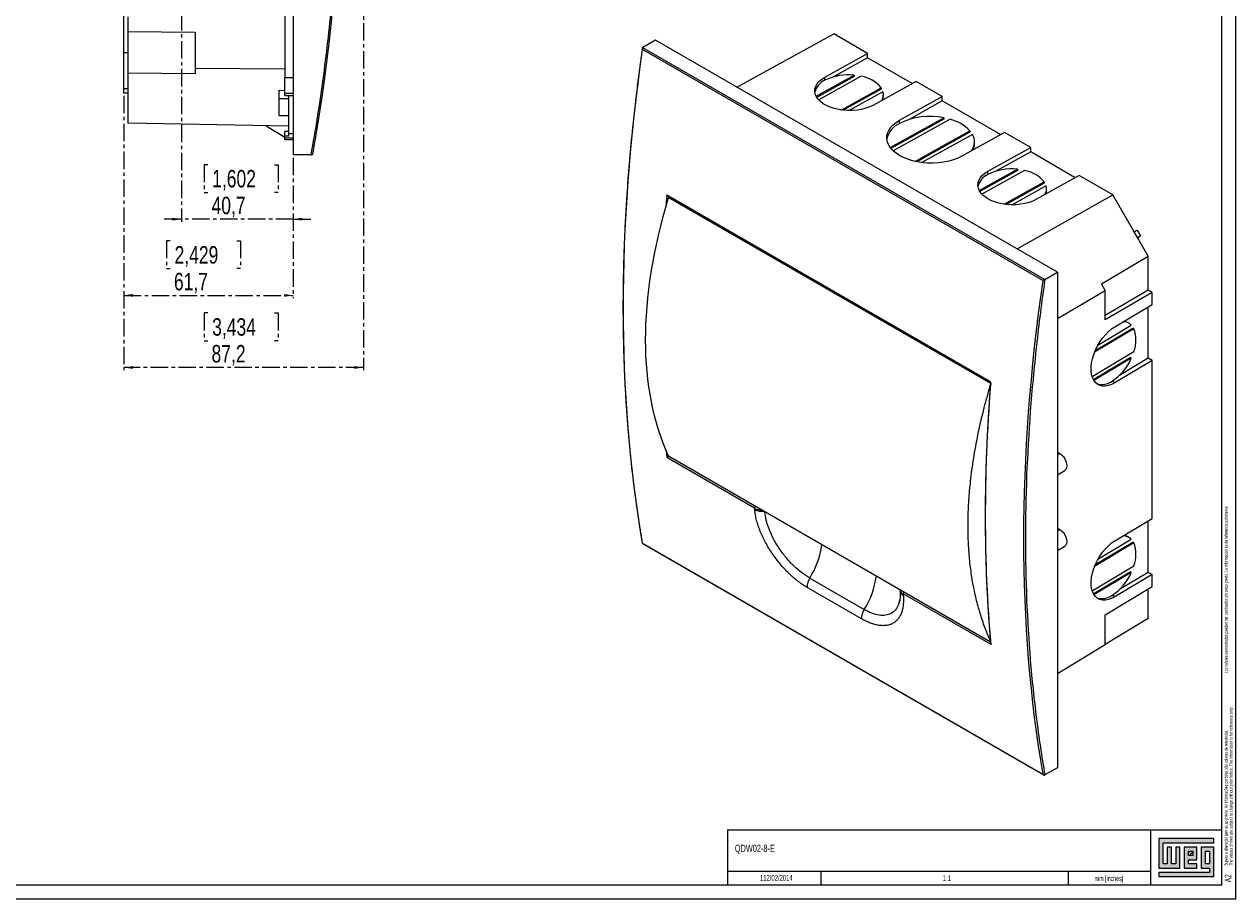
# Model space of a CAD drawing. Header units: millimetres. Extents: x 0 to 841, y 0 to 594.
# Tile 2 of 3: x 400 to 841, y 0 to 319. Entities that reach past the tile are written whole.
import ezdxf

# ---------------------------------------------------------------- set-up
doc = ezdxf.new("R2010")
doc.units = ezdxf.units.MM
doc.linetypes.add('CENTER', pattern=[10.16, 6.35, -1.27, 1.27, -1.27])
for name, color, linetype in [('CENTRO', 7, 'CENTER'), ('FORMATO', 7, 'Continuous'), ('LEGENDA', 7, 'Continuous')]:
    doc.layers.add(name, color=color, linetype=linetype)
doc.styles.add('SLDTEXTSTYLE1', font='TXT', dxfattribs={"width": 0.605})
doc.styles.add('SLDTEXTSTYLE2', font='TXT', dxfattribs={"width": 0.569583})
doc.styles.add('SLDTEXTSTYLE3', font='TXT', dxfattribs={"width": 0.75})
doc.dimstyles.new('SLDDIMSTYLE0', dxfattribs={"dimtxt": 6.35, "dimasz": 3.302, "dimexe": 0, "dimexo": 0.0625, "dimgap": 1.5875, "dimtad": 1, "dimdec": 1, "dimrnd": 1e-09, "dimzin": 12, "dimdsep": 46, "dimtxsty": 'SLDTEXTSTYLE3', "dimsah": 1, "dimcen": 0.09, "dimadec": 0, "dimazin": 3, "dimtfac": 1, "dimtdec": 1, "dimtofl": 0, "dimtmove": 0, "dimatfit": 3, "dimfxl": 1, "dimfrac": 2, "dimtolj": 1, "dimtzin": 12, "dimarcsym": 0})
doc.dimstyles.new('SLDDIMSTYLE1', dxfattribs={"dimtxt": 6.35, "dimasz": 3.302, "dimexe": 0, "dimexo": 0.0625, "dimgap": 1.5875, "dimtad": 1, "dimdec": 1, "dimrnd": 1e-09, "dimzin": 12, "dimdsep": 46, "dimtxsty": 'SLDTEXTSTYLE3', "dimsah": 1, "dimcen": 0.09, "dimadec": 0, "dimazin": 3, "dimtfac": 1, "dimtdec": 1, "dimtmove": 0, "dimatfit": 0, "dimfxl": 1, "dimfrac": 2, "dimtolj": 1, "dimtzin": 12, "dimarcsym": 0})

# ---------------------------------------------------------------- blocks, each defined once
blk = doc.blocks.new('SW_NOTE_0')
at = {"color": 0, "linetype": 'Continuous', "lineweight": 0, "attachment_point": 1, "rotation": 90}
for s, insert, char_height, style in [('Sujeito a alteração sem aviso prévio. As informações contidas são valores de referência.                                                           Los valores demostrados pueden ser cambiados sin aviso previo. La información és de referencia solamente.', (-1.71, 0), 1.32292, 'SLDTEXTSTYLE2'), ('The values shown are subject to change without prior notice. The information is for reference only.', (0.06, 0), 1.3229, 'SLDTEXTSTYLE1')]:
    blk.add_mtext(s, dxfattribs=dict(at, insert=insert, char_height=char_height, style=style))
blk = doc.blocks.new('_D_1')
at = {"layer": 'CENTRO'}
for p, q in [((523.41, 359.51), (523.41, 192.49)), ((436.18, 292.44), (436.18, 192.49)), ((466.73, 213.34), (465.44, 213.34)), ((465.44, 213.34), (465.44, 203.25)), ((491.06, 213.34), (492.34, 213.34)), ((492.34, 213.34), (492.34, 203.25)), ((465.44, 203.25), (466.73, 203.25)), ((492.34, 203.25), (491.06, 203.25)), ((523.41, 193.49), (436.18, 193.49))]:
    blk.add_line(p, q, dxfattribs=at)
for points in [[(436.18, 193.49), (439.49, 192.99), (439.49, 194)], [(523.41, 193.49), (520.11, 194), (520.11, 192.99)]]:
    blk.add_solid(points, dxfattribs=at)
at = {"layer": 'CENTRO', "char_height": 6.35, "attachment_point": 1, "style": 'SLDTEXTSTYLE3'}
for s, insert in [('3,434', (468.34, 211.43, 0.1)), ('87,2', (468.11, 201.68, 0.1))]:
    blk.add_mtext(s, dxfattribs=dict(at, insert=insert))
blk = doc.blocks.new('_D_2')
at = {"layer": 'CENTRO'}
for p, q in [((436.18, 292.44), (436.18, 218.75)), ((497.88, 269.9), (497.88, 218.75)), ((453.04, 239.6), (451.75, 239.6)), ((451.75, 239.6), (451.75, 229.51)), ((477.37, 239.6), (478.66, 239.6)), ((478.66, 239.6), (478.66, 229.51)), ((451.75, 229.51), (453.04, 229.51)), ((478.66, 229.51), (477.37, 229.51)), ((436.18, 219.75), (497.88, 219.75))]:
    blk.add_line(p, q, dxfattribs=at)
for points in [[(436.18, 219.75), (439.49, 219.24), (439.49, 220.26)], [(497.88, 219.75), (494.58, 220.26), (494.58, 219.24)]]:
    blk.add_solid(points, dxfattribs=at)
at = {"layer": 'CENTRO', "char_height": 6.35, "attachment_point": 1, "style": 'SLDTEXTSTYLE3'}
for s, insert in [('2,429', (454.65, 237.69, 0.1)), ('61,7', (454.42, 227.94, 0.1))]:
    blk.add_mtext(s, dxfattribs=dict(at, insert=insert))
blk = doc.blocks.new('_D_4')
at = {"layer": 'CENTRO'}
for p, q in [((457.18, 332.68), (457.18, 246.49)), ((497.88, 269.9), (497.88, 246.49)), ((466.73, 267.34), (465.44, 267.34)), ((465.44, 267.34), (465.44, 257.25)), ((491.06, 267.34), (492.34, 267.34)), ((492.34, 267.34), (492.34, 257.25)), ((465.44, 257.25), (466.73, 257.25)), ((492.34, 257.25), (491.06, 257.25)), ((457.18, 247.49), (450.83, 247.49)), ((497.88, 247.49), (457.18, 247.49)), ((497.88, 247.49), (504.23, 247.49))]:
    blk.add_line(p, q, dxfattribs=at)
for points in [[(457.18, 247.49), (453.88, 248), (453.88, 246.99)], [(497.88, 247.49), (501.19, 246.99), (501.19, 248)]]:
    blk.add_solid(points, dxfattribs=at)
at = {"layer": 'CENTRO', "char_height": 6.35, "attachment_point": 1, "style": 'SLDTEXTSTYLE3'}
for s, insert in [('1,602', (468.34, 265.43, 0.1)), ('40,7', (468.11, 255.68, 0.1))]:
    blk.add_mtext(s, dxfattribs=dict(at, insert=insert))

msp = doc.modelspace()

# ---------------------------------------------------------------- hatches: boundary and pattern name
at = {"linetype": 'Continuous'}
msp.add_hatch(color=7, dxfattribs=at).paths.add_polyline_path([(812.99, 21.93), (812.99, 11.15), (820.69, 11.15), (820.69, 18.85), (819.15, 18.85), (819.15, 12.69), (817.61, 12.69), (817.61, 18.85), (816.07, 18.85), (816.07, 12.69), (814.53, 12.69), (814.53, 20.39), (833.01, 20.39), (833.01, 21.93)], flags=0)
h = msp.add_hatch(color=7, dxfattribs=at)
h.paths.add_polyline_path([(812.99, 8.07), (833.01, 8.07), (833.01, 18.85), (828.39, 18.85), (828.39, 11.15), (831.47, 11.15), (831.47, 9.61), (812.99, 9.61)], flags=0)
h.paths.add_polyline_path([(829.93, 17.31), (831.47, 17.31), (831.47, 12.69), (829.93, 12.69)], flags=0)
h = msp.add_hatch(color=7, dxfattribs=at)
h.paths.add_polyline_path([(826.85, 12.69), (823.77, 12.69), (823.77, 14.23), (826.85, 14.23), (826.85, 18.85), (822.23, 18.85), (822.23, 11.15), (826.85, 11.15)], flags=0)
h.paths.add_polyline_path([(825.31, 15.77), (823.77, 15.77), (823.77, 17.31), (825.31, 17.31)], flags=0)
h = msp.add_hatch(dxfattribs=at)
h.set_pattern_fill('ANSI31', color=8, scale=0.25, style=0)
h.paths.add_polyline_path([(825.31, 15.77), (823.77, 15.77), (823.77, 17.31), (825.31, 17.31)], flags=0)

# ---------------------------------------------------------------- linework, layer by layer
at = {"color": 7, "linetype": 'Continuous', "lineweight": 15}
for p, q in [((497.88, 491.9), (497.88, 270.9)), ((436.18, 308.06), (436.18, 454.79)), ((494.78, 364.53), (494.78, 299.1)), ((437.68, 321.18), (437.68, 315.83)), ((437.68, 315.83), (462.18, 315.65)), ((437.68, 315.83), (437.68, 300.63)), ((462.18, 315.65), (462.18, 302.45)), ((659.38, 295.56), (694.7, 314.95)), ((706.93, 307.89), (694.7, 314.95)), ((625.07, 310), (771.43, 225.5)), ((770.73, 225.17), (625.07, 309.26)), ((629.72, 312.69), (625.12, 310.04)), ((776.09, 228.19), (629.72, 312.69)), ((437.68, 308.06), (436.18, 308.06)), ((436.18, 295.13), (436.18, 308.06)), ((691.38, 299.23), (706.93, 307.89)), ((706.93, 306.26), (694.52, 299.34)), ((706.93, 306.26), (706.93, 307.89)), ((723.17, 296.88), (706.93, 306.26)), ((437.68, 300.63), (437.68, 295.13)), ((462.21, 300.45), (437.68, 300.63)), ((462.18, 302.45), (494.78, 302.21)), ((462.18, 302.45), (462.21, 300.45)), ((688.23, 292.24), (702.09, 299.96)), ((702.09, 299.96), (702.08, 299.47)), ((494.78, 293.43), (494.78, 299.1)), ((494.78, 299.1), (497.88, 299.1)), ((702.08, 299.47), (688.44, 291.87)), ((704.66, 299.55), (689.17, 290.92)), ((691.36, 298.07), (691.38, 299.23)), ((724.61, 297.69), (709.06, 289.02)), ((734.15, 292.18), (724.61, 297.69)), ((436.18, 293.44), (436.18, 295.13)), ((436.18, 295.13), (437.68, 295.13)), ((437.68, 293.44), (436.18, 293.44)), ((437.68, 295.13), (437.68, 293.44)), ((437.68, 293.44), (437.68, 282.43)), ((492.78, 294.43), (494.78, 294.4)), ((492.78, 291.46), (492.78, 294.43)), ((492.78, 291.46), (496.28, 291.46)), ((492.78, 285.23), (492.78, 291.46)), ((494.78, 293.43), (497.88, 293.43)), ((494.78, 292.59), (494.78, 293.43)), ((494.78, 292.59), (497.88, 292.59)), ((496.28, 278.72), (496.28, 292.59)), ((697.29, 287.26), (711.87, 295.38)), ((711.87, 294.89), (698.01, 287.17)), ((712.55, 293.92), (700.2, 287.03)), ((711.87, 295.38), (711.87, 294.89)), ((712.69, 292.29), (712.7, 292.78)), ((718.6, 283.51), (734.15, 292.18)), ((734.15, 290.54), (734.15, 292.18)), ((734.15, 290.54), (722.11, 283.83)), ((755.34, 278.31), (734.15, 290.54)), ((496.28, 281.4), (437.68, 282.43)), ((492.78, 285.23), (496.28, 285.23)), ((715.2, 273.57), (734.69, 284.43)), ((734.69, 283.94), (715.46, 273.23)), ((737.01, 283.88), (716.31, 272.35)), ((718.58, 282.36), (718.6, 283.51)), ((734.69, 284.43), (734.69, 283.94)), ((487.98, 281.55), (494.78, 277.35)), ((496.28, 279.38), (494.78, 279.38)), ((494.78, 277.83), (494.78, 279.38)), ((496.28, 278.72), (497.88, 278.72)), ((496.28, 277.83), (496.28, 278.72)), ((724.2, 268.56), (744.23, 279.72)), ((744.22, 279.22), (724.84, 268.43)), ((745.16, 278.39), (726.72, 268.12)), ((756.78, 279.11), (741.23, 270.45)), ((744.23, 279.72), (744.22, 279.22)), ((766.33, 273.6), (756.78, 279.11)), ((494.78, 277.11), (494.78, 277.83)), ((494.78, 277.83), (496.28, 277.83)), ((494.78, 277.11), (497.88, 277.11)), ((494.78, 276.43), (494.78, 277.11)), ((497.88, 276.43), (494.78, 276.43)), ((745.89, 275.09), (745.9, 275.59)), ((750.77, 264.94), (766.33, 273.6)), ((766.33, 271.97), (766.33, 273.6)), ((504.37, 270.9), (497.88, 270.9)), ((766.33, 271.97), (753.92, 265.06)), ((782.57, 262.6), (766.33, 271.97)), ((747.63, 257.95), (761.49, 265.67)), ((761.48, 265.18), (747.84, 257.58)), ((764.06, 265.26), (748.57, 256.63)), ((750.76, 263.78), (750.77, 264.94)), ((761.49, 265.67), (761.48, 265.18)), ((756.69, 252.97), (771.27, 261.1)), ((771.26, 260.6), (757.4, 252.88)), ((784.01, 263.4), (768.45, 254.73)), ((771.27, 261.1), (771.26, 260.6)), ((796.24, 256.34), (784.01, 263.4)), ((633.82, 256.33), (751.2, 188.57)), ((634.2, 255.91), (751.31, 188.3)), ((771.95, 259.63), (759.6, 252.75)), ((761.42, 236.65), (796.24, 256.34)), ((772.09, 258), (772.09, 258.49)), ((804.02, 242.85), (796.24, 256.34)), ((634.46, 255.44), (751.67, 187.78)), ((642.09, 251.35), (642.09, 251.03)), ((804.02, 242.85), (805.09, 243.46)), ((805.23, 240.77), (804.02, 242.85)), ((805.09, 243.46), (806.29, 241.38)), ((805.23, 240.77), (806.29, 241.38)), ((809.11, 234.05), (805.23, 240.77)), ((805.25, 240.73), (806.29, 241.38)), ((792.06, 224), (809.11, 234.05)), ((809.11, 221.63), (809.11, 234.05)), ((771.5, 225.54), (776.09, 228.19)), ((776.09, 228.19), (776.09, 47.73)), ((776.09, 211.3), (793.5, 221.57)), ((793.5, 221.57), (792.06, 224)), ((809.11, 221.63), (793.5, 212.44)), ((793.5, 210.79), (793.5, 221.57)), ((810.52, 220.82), (793.5, 210.79)), ((810.52, 220.82), (809.11, 221.63)), ((810.52, 216.45), (810.52, 220.82)), ((796.98, 208.35), (810.52, 216.45)), ((809.11, 196.85), (809.11, 215.6)), ((803.9, 207.61), (789.57, 199.05)), ((789.85, 199.71), (803.47, 207.85)), ((790.83, 201.67), (802.97, 208.93)), ((802.06, 209.62), (801.62, 209.86)), ((803.9, 207.61), (803.47, 207.85)), ((788.68, 190.18), (803.9, 199.28)), ((789.13, 189.08), (802.54, 197.09)), ((802.97, 196.85), (789.35, 188.71)), ((810.52, 196.04), (796.98, 187.94)), ((809.11, 196.85), (798.65, 190.6)), ((802.97, 196.85), (802.54, 197.09)), ((810.52, 196.04), (809.11, 196.85)), ((810.52, 138.47), (810.52, 196.04)), ((796.98, 187.94), (795.97, 188.5)), ((665.8, 142.25), (633.82, 160.72)), ((751.7, 93.48), (634.49, 161.14)), ((776.09, 162.6), (776.93, 162.11)), ((776.09, 154.43), (778.76, 155.97)), ((796.98, 130.37), (810.52, 138.47)), ((809.11, 118.87), (809.11, 137.62)), ((776.09, 135), (776.93, 134.51)), ((624.96, 129.43), (771.03, 45.11)), ((625.07, 129.47), (770.73, 45.38)), ((776.09, 126.83), (778.76, 128.37)), ((803.9, 129.63), (789.57, 121.07)), ((789.85, 121.73), (803.47, 129.87)), ((790.83, 123.69), (802.97, 130.95)), ((802.06, 131.64), (801.62, 131.89)), ((803.9, 129.63), (803.47, 129.87)), ((788.68, 112.2), (803.9, 121.3)), ((789.13, 111.1), (802.54, 119.11)), ((802.97, 118.87), (802.54, 119.11)), ((685.89, 116.75), (705.69, 105.32)), ((802.97, 118.87), (789.35, 110.73)), ((810.52, 118.06), (796.98, 109.96)), ((809.11, 118.87), (798.65, 112.62)), ((810.52, 118.06), (809.11, 118.87)), ((810.52, 113.69), (810.52, 118.06)), ((704.79, 101.95), (684.99, 113.37)), ((718.76, 112.5), (718.79, 112.09)), ((751.91, 92.55), (719.92, 111.01)), ((793.5, 103.37), (810.52, 113.69)), ((796.98, 109.96), (795.97, 110.52)), ((809.11, 102.09), (809.11, 112.83)), ((718.6, 108.78), (718.51, 108.39)), ((793.5, 92.59), (793.5, 103.37)), ((809.11, 102.09), (793.5, 92.63)), ((776.09, 82.03), (793.5, 92.59)), ((776.09, 47.73), (771.5, 45.08))]:
    msp.add_line(p, q, dxfattribs=at)
at = {"color": 8, "linetype": 'Continuous', "lineweight": 15}
for p, q in [((633.82, 256.33), (633.54, 252.07)), ((634.49, 255.74), (634.44, 255.02)), ((633.64, 163.22), (633.82, 160.72)), ((776.93, 162.11), (776.09, 161.62)), ((776.09, 134.02), (776.93, 134.51)), ((718.7, 109.2), (718.6, 108.78))]:
    msp.add_line(p, q, dxfattribs=at)
at = {"color": 7, "linetype": 'Continuous', "lineweight": 0}
for p, q in [((833.01, 21.93), (812.99, 21.93)), ((812.99, 21.93), (812.99, 11.15)), ((814.53, 20.39), (833.01, 20.39)), ((814.53, 12.69), (814.53, 20.39)), ((817.61, 18.85), (816.07, 18.85)), ((816.07, 18.85), (816.07, 12.69)), ((817.61, 12.69), (817.61, 18.85)), ((820.69, 18.85), (819.15, 18.85)), ((819.15, 18.85), (819.15, 12.69)), ((820.69, 11.15), (820.69, 18.85)), ((826.85, 18.85), (822.23, 18.85)), ((822.23, 18.85), (822.23, 11.15)), ((826.85, 14.23), (826.85, 18.85)), ((833.01, 18.85), (828.39, 18.85)), ((828.39, 18.85), (828.39, 11.15)), ((833.01, 20.39), (833.01, 21.93)), ((833.01, 8.07), (833.01, 18.85)), ((823.77, 17.31), (825.31, 17.31)), ((823.77, 15.77), (823.77, 17.31)), ((825.31, 15.77), (823.77, 15.77)), ((823.77, 14.23), (826.85, 14.23)), ((823.77, 12.69), (823.77, 14.23)), ((825.31, 17.31), (825.31, 15.77)), ((829.93, 12.69), (829.93, 17.31)), ((829.93, 17.31), (831.47, 17.31)), ((831.47, 17.31), (831.47, 12.69)), ((689.95, 10.03), (689.95, 5)), ((780, 10.03), (780, 5)), ((812.99, 11.15), (820.69, 11.15)), ((812.99, 9.61), (812.99, 8.07)), ((831.47, 9.61), (812.99, 9.61)), ((816.07, 12.69), (814.53, 12.69)), ((819.15, 12.69), (817.61, 12.69)), ((822.23, 11.15), (826.85, 11.15)), ((826.85, 12.69), (823.77, 12.69)), ((826.85, 11.15), (826.85, 12.69)), ((828.39, 11.15), (831.47, 11.15)), ((831.47, 12.69), (829.93, 12.69)), ((831.47, 11.15), (831.47, 9.61)), ((812.99, 8.07), (833.01, 8.07))]:
    msp.add_line(p, q, dxfattribs=at)
at = {"color": 7, "linetype": 'Continuous', "lineweight": 15, "flags": 128}
for points in [[(709.06, 289.02), (707.77, 288.4), (706.34, 287.88), (704.8, 287.48), (703.18, 287.21), (701.5, 287.06), (699.79, 287.04), (698.09, 287.16), (696.44, 287.4), (694.85, 287.78), (693.36, 288.27), (692, 288.86), (690.8, 289.56), (689.77, 290.34), (688.93, 291.19), (688.3, 292.1), (687.9, 293.04), (687.72, 294.01), (687.78, 294.97), (688.07, 295.93), (688.59, 296.84), (689.32, 297.71), (690.26, 298.51), (691.38, 299.23)], [(741.23, 270.45), (739.78, 269.74), (738.19, 269.13), (736.48, 268.64), (734.68, 268.27), (732.8, 268.02), (730.88, 267.91), (728.95, 267.93), (727.03, 268.08), (725.16, 268.36), (723.35, 268.77), (721.64, 269.3), (720.05, 269.94), (718.6, 270.68), (717.32, 271.51), (716.22, 272.42), (715.33, 273.4), (714.64, 274.43), (714.18, 275.5), (713.95, 276.59), (713.95, 277.69), (714.18, 278.77), (714.64, 279.83), (715.32, 280.85), (716.22, 281.81), (717.32, 282.7), (718.6, 283.51)], [(768.45, 254.73), (767.17, 254.11), (765.74, 253.59), (764.2, 253.19), (762.57, 252.92), (760.89, 252.77), (759.19, 252.75), (757.49, 252.87), (755.83, 253.12), (754.25, 253.49), (752.76, 253.98), (751.4, 254.57), (750.19, 255.27), (749.16, 256.05), (748.33, 256.9), (747.7, 257.81), (747.3, 258.75), (747.12, 259.72), (747.18, 260.69), (747.47, 261.64), (747.99, 262.55), (748.72, 263.42), (749.65, 264.22), (750.77, 264.94)], [(796.98, 187.94), (795.79, 187.33), (794.63, 186.92), (793.52, 186.72), (792.46, 186.73), (791.5, 186.95), (790.63, 187.38), (789.88, 188.02), (789.27, 188.84), (788.79, 189.84), (788.48, 190.99), (788.31, 192.27), (788.31, 193.66), (788.48, 195.14), (788.79, 196.67), (789.27, 198.23), (789.88, 199.79), (790.63, 201.32), (791.5, 202.79), (792.46, 204.17), (793.52, 205.44), (794.63, 206.57), (795.79, 207.55), (796.98, 208.35)], [(776.93, 162.11), (777.6, 161.62), (778.23, 160.97), (778.76, 160.19), (779.17, 159.33), (779.43, 158.46), (779.52, 157.64), (779.43, 156.92), (779.17, 156.35), (778.76, 155.97), (778.76, 155.97)], [(776.93, 134.51), (777.6, 134.03), (778.23, 133.37), (778.76, 132.59), (779.17, 131.73), (779.43, 130.86), (779.52, 130.04), (779.43, 129.32), (779.17, 128.75), (778.76, 128.37), (778.76, 128.37)], [(796.98, 109.96), (795.79, 109.35), (794.63, 108.94), (793.52, 108.74), (792.46, 108.75), (791.5, 108.97), (790.63, 109.4), (789.88, 110.04), (789.27, 110.86), (788.79, 111.86), (788.48, 113.01), (788.31, 114.29), (788.31, 115.68), (788.48, 117.16), (788.79, 118.69), (789.27, 120.25), (789.88, 121.81), (790.63, 123.34), (791.5, 124.81), (792.46, 126.19), (793.52, 127.46), (794.63, 128.59), (795.79, 129.57), (796.98, 130.37)]]:
    msp.add_lwpolyline(points, dxfattribs=at)
at = {"color": 7, "linetype": 'Continuous', "lineweight": 15}
for centre, radius, start, end in [((699.87, 281.12), 18.97, 83.2855, 116.658), ((694.08, 292.14), 6.52, 114.6051, 165.8843), ((702.79, 287.97), 11.72, 39.2, 80.8054), ((708.49, 292.84), 4.21, 329.9277, 14.8416), ((708.49, 292.37), 4.2, 339.5096, 358.9057), ((721.97, 274.86), 8.23, 114.3267, 167.4897), ((729.64, 260.09), 24.86, 78.2792, 116.4141), ((733.34, 269.19), 15.14, 44.0433, 75.9621), ((740.33, 275.66), 5.54, 324.9198, 29.4877), ((740.43, 275.2), 5.46, 332.8157, 358.8404), ((759.27, 246.83), 18.97, 83.2855, 116.658), ((762.18, 253.68), 11.72, 39.2, 80.8054), ((753.47, 257.85), 6.52, 114.6051, 165.8843), ((767.89, 258.55), 4.21, 329.9277, 14.8414), ((767.89, 258.08), 4.2, 339.5094, 358.9059), ((800, 205.95), 4.21, 45.155, 90.0705), ((799.59, 206.19), 4.2, 61.0955, 80.4929), ((792.94, 203.45), 11.73, 339.1974, 20.8026), ((785.55, 204.34), 18.97, 303.337, 336.7156), ((792.19, 193.82), 6.52, 254.1114, 305.3877), ((799.59, 128.21), 4.2, 61.0955, 80.4929), ((659.42, 133.38), 31.25, 327.8581, 351.7409), ((800, 127.97), 4.21, 45.155, 90.0705), ((792.94, 125.47), 11.73, 339.1974, 20.8026), ((690.47, 113.72), 5.49, 146.4835, 183.6459), ((785.55, 126.36), 18.97, 303.337, 336.7156), ((792.19, 115.84), 6.52, 254.1114, 305.3877), ((710.26, 102.29), 5.49, 146.4835, 183.6459)]:
    msp.add_arc(centre, radius, start, end, dxfattribs=at)
at = {"color": 8, "linetype": 'Continuous', "lineweight": 15}
for centre, radius, start, end in [((751.46, 188.51), 0.259, 167.1363, 234.6774), ((751.92, 187.52), 0.226, 181.6419, 249.3712), ((666.57, 142.26), 0.762, 125.6007, 180.7207), ((668.29, 146.53), 5.42, 243.3351, 278.458), ((679.84, 121.73), 30.61, 327.6036, 351.9954), ((720.95, 112.4), 2.18, 188.145, 243.1868), ((720.68, 111.02), 0.762, 125.6007, 180.7207)]:
    msp.add_arc(centre, radius, start, end, dxfattribs=at)
at = {"color": 7, "linetype": 'Continuous', "lineweight": 15}
for points, knots in [([(504.37, 270.9), (505.2, 275.45), (505.98, 280.02), (507.43, 289.16), (508.1, 293.74), (509.98, 307.5), (511.02, 316.7), (513.54, 344.37), (514.38, 362.87), (514.38, 399.93), (513.54, 418.42), (511.02, 446.1), (509.98, 455.3), (508.1, 469.05), (507.43, 473.63), (505.98, 482.77), (505.2, 487.34), (504.37, 491.9)], [0, 0, 0, 0, 0.0625, 0.0625, 0.125, 0.125, 0.25, 0.25, 0.5, 0.5, 0.75, 0.75, 0.875, 0.875, 0.9375, 0.9375, 1, 1, 1, 1]), ([(624.97, 309.77), (624.85, 308.93), (624.57, 307.03), (624.2, 304.29), (623.85, 301.75), (623.58, 299.68), (623.12, 296.05), (622.22, 288.75), (621.08, 278.24), (620.01, 266.38), (619.25, 256.14), (618.72, 247.05), (618.36, 239.08), (618.09, 231.09), (617.94, 223.31), (617.89, 215.78), (617.93, 208.59), (618.06, 201.52), (618.28, 194.55), (618.58, 187.67), (618.97, 180.85), (619.44, 174.08), (620.1, 166.16), (621.01, 157.14), (622.01, 148.94), (622.87, 142.73), (623.35, 139.42), (623.72, 137.03), (623.97, 135.39), (624.3, 133.39), (624.63, 131.36), (624.87, 130), (624.96, 129.44)], [0, 0, 0, 0, 0.0129796, 0.029319, 0.0423587, 0.0522354, 0.0613818, 0.0986556, 0.1658399, 0.225828, 0.2858258, 0.3286741, 0.3715223, 0.4143705, 0.458539, 0.498656, 0.5385017, 0.5779873, 0.6169408, 0.6558943, 0.694848, 0.7338035, 0.7727668, 0.8327578, 0.8927466, 0.9191422, 0.9449185, 0.9528661, 0.9626424, 0.9748938, 0.9896213, 1, 1, 1, 1]), ([(625.07, 309.26), (625.06, 309.27), (625.05, 309.31), (625.02, 309.37), (624.98, 309.49), (624.96, 309.63), (624.96, 309.76), (624.98, 309.86), (625.01, 309.94), (625.05, 309.98), (625.07, 310)], [0, 0, 0, 0, 0.058013, 0.125067, 0.249305, 0.498978, 0.633191, 0.749475, 0.880905, 1, 1, 1, 1]), ([(504.47, 270.9), (504.48, 270.9), (504.52, 270.9), (504.57, 270.9), (504.61, 270.92), (504.67, 270.94), (504.74, 270.98), (504.83, 271.05), (504.9, 271.14), (504.94, 271.22), (504.95, 271.27), (504.95, 271.3), (504.96, 271.31)], [0, 0, 0, 0, 0.058182, 0.119269, 0.183462, 0.250892, 0.367071, 0.501266, 0.750817, 0.874994, 0.941999, 1, 1, 1, 1]), ([(634.2, 255.91), (634.17, 255.93), (634.08, 255.98), (633.95, 256.12), (633.87, 256.26), (633.82, 256.33)], [0, 0, 0, 0, 0.186845, 0.573671, 1, 1, 1, 1]), ([(771.5, 225.54), (770.91, 221.48), (770.36, 217.44), (769.34, 209.38), (768.86, 205.36), (767.54, 193.37), (766.8, 185.43), (765.02, 161.8), (764.42, 146.36), (764.42, 116.09), (765.02, 101.34), (766.8, 79.77), (767.54, 72.68), (768.86, 62.21), (769.34, 58.75), (770.36, 51.88), (770.91, 48.47), (771.5, 45.08)], [0, 0, 0, 0, 0.0625, 0.0625, 0.125, 0.125, 0.25, 0.25, 0.5, 0.5, 0.75, 0.75, 0.875, 0.875, 0.9375, 0.9375, 1, 1, 1, 1]), ([(771.43, 225.5), (771.41, 225.5), (771.38, 225.49), (771.34, 225.47), (771.29, 225.44), (771.22, 225.42), (771.14, 225.38), (771.01, 225.32), (770.9, 225.26), (770.81, 225.21), (770.76, 225.19), (770.74, 225.17), (770.73, 225.17)], [0, 0, 0, 0, 0.058182, 0.119269, 0.183462, 0.250892, 0.367071, 0.501266, 0.750817, 0.874994, 0.941999, 1, 1, 1, 1]), ([(751.66, 93.89), (751.06, 95.31), (749.78, 98.32), (748.12, 103.23), (746.62, 108.54), (745.4, 114.14), (744.46, 120), (743.83, 126.1), (743.5, 132.48), (743.51, 139.12), (743.85, 146.01), (744.55, 153.46), (745.69, 161.46), (747.32, 170.06), (749.31, 178.71), (750.95, 184.52), (751.76, 187.38)], [0, 0, 0, 0, 0.059498, 0.12596, 0.193039, 0.260115, 0.32796, 0.395854, 0.463694, 0.533519, 0.603404, 0.673231, 0.75499, 0.836753, 0.919774, 1, 1, 1, 1]), ([(751.7, 187.51), (751.61, 186.39), (751.45, 184.32), (751.25, 181.46), (751.09, 179.08), (750.97, 177.14), (750.78, 173.95), (750.43, 167.67), (750.15, 160.84), (749.98, 154.97), (749.9, 151.66), (749.84, 148.27), (749.8, 144.96), (749.78, 141.85), (749.77, 138.24), (749.8, 133.96), (749.86, 128.98), (749.98, 124.06), (750.13, 119.21), (750.33, 114.23), (750.59, 109.16), (750.82, 105.27), (750.99, 102.66), (751.09, 101.19), (751.22, 99.45), (751.38, 97.36), (751.55, 95.17), (751.68, 93.69), (751.74, 93.02)], [0, 0, 0, 0, 0.033902, 0.06298, 0.087237, 0.106675, 0.122386, 0.185273, 0.299854, 0.333956, 0.368083, 0.403447, 0.440293, 0.472336, 0.501659, 0.554666, 0.608297, 0.660745, 0.712828, 0.764912, 0.822204, 0.878594, 0.892878, 0.908089, 0.927208, 0.950395, 0.977651, 1, 1, 1, 1]), ([(751.2, 188.57), (751.23, 188.56), (751.27, 188.53), (751.36, 188.46), (751.47, 188.35), (751.59, 188.2), (751.69, 188.03), (751.77, 187.85), (751.82, 187.67), (751.84, 187.51), (751.85, 187.39), (751.84, 187.34), (751.84, 187.31)], [0, 0, 0, 0, 0.062463, 0.124933, 0.250071, 0.374561, 0.499766, 0.624373, 0.749358, 0.874378, 0.937186, 1, 1, 1, 1]), ([(751.31, 188.3), (751.36, 188.26), (751.47, 188.18), (751.61, 187.97), (751.69, 187.74), (751.7, 187.59), (751.7, 187.51)], [0, 0, 0, 0, 0.246722, 0.494978, 0.745959, 1, 1, 1, 1]), ([(633.82, 160.72), (633.83, 160.72), (633.85, 160.73), (633.89, 160.76), (633.97, 160.8), (634.1, 160.89), (634.25, 160.98), (634.35, 161.05), (634.4, 161.08), (634.45, 161.11), (634.48, 161.13), (634.49, 161.14)], [0, 0, 0, 0, 0.05745, 0.125326, 0.250591, 0.499631, 0.74894, 0.813424, 0.874657, 0.937957, 1, 1, 1, 1]), ([(684.99, 113.37), (684.88, 113.44), (684.65, 113.57), (684.31, 113.78), (683.97, 113.99), (683.63, 114.21), (683.13, 114.55), (682.45, 115.02), (681.6, 115.65), (680.75, 116.33), (679.64, 117.27), (678.26, 118.53), (676.65, 120.17), (675.1, 121.93), (673.63, 123.77), (672.25, 125.7), (670.97, 127.68), (669.81, 129.71), (668.77, 131.76), (667.88, 133.81), (667.25, 135.51), (666.83, 136.86), (666.55, 137.85), (666.32, 138.83), (666.14, 139.69), (666.02, 140.44), (665.93, 141.07), (665.88, 141.48), (665.86, 141.69)], [0, 0, 0, 0, 0.012574, 0.025142, 0.037707, 0.050274, 0.06285, 0.094252, 0.125659, 0.157014, 0.188374, 0.250572, 0.312863, 0.375663, 0.438027, 0.500206, 0.562788, 0.625448, 0.68765, 0.749975, 0.812778, 0.84396, 0.875143, 0.90625, 0.937355, 0.958242, 0.979116, 1, 1, 1, 1]), ([(624.98, 129.46), (624.98, 129.46), (624.97, 129.45), (624.96, 129.44), (624.96, 129.43), (624.97, 129.43), (624.99, 129.44), (625.02, 129.45), (625.05, 129.46), (625.06, 129.47), (625.07, 129.47)], [0, 0, 0, 0, 0.100685, 0.2121204, 0.3341623, 0.4780382, 0.6676572, 0.8332756, 0.9226417, 1, 1, 1, 1]), ([(719.96, 110.45), (719.97, 110.33), (719.99, 110.09), (720.01, 109.73), (720.02, 109.38), (720.03, 109.02), (720.03, 108.51), (720, 107.83), (719.93, 107.02), (719.83, 106.24), (719.63, 105.25), (719.3, 104.11), (718.74, 102.9), (718.04, 101.85), (717.19, 100.98), (716.22, 100.3), (715.12, 99.81), (713.9, 99.52), (712.57, 99.43), (711.15, 99.53), (709.9, 99.79), (708.86, 100.09), (708.07, 100.37), (707.27, 100.69), (706.54, 101.02), (705.9, 101.34), (705.35, 101.63), (704.97, 101.84), (704.79, 101.95)], [0, 0, 0, 0, 0.012572, 0.025137, 0.0377, 0.050266, 0.062841, 0.094235, 0.125632, 0.157, 0.188367, 0.250584, 0.312864, 0.375655, 0.438049, 0.500229, 0.562781, 0.625469, 0.687674, 0.749982, 0.812787, 0.843974, 0.875155, 0.906258, 0.937356, 0.958242, 0.979116, 1, 1, 1, 1]), ([(718.79, 112.09), (718.82, 111.37), (718.89, 109.95), (718.67, 108.82), (718.56, 108.26)], [0, 0, 0, 0, 0.504049, 1, 1, 1, 1]), ([(751.74, 93.02), (751.74, 93.01), (751.74, 92.92), (751.79, 92.76), (751.87, 92.62), (751.91, 92.55)], [0, 0, 0, 0, 0.067777, 0.511269, 1, 1, 1, 1]), ([(770.73, 45.38), (770.74, 45.37), (770.76, 45.34), (770.81, 45.29), (770.9, 45.2), (771.01, 45.11), (771.14, 45.05), (771.24, 45.03), (771.34, 45.02), (771.4, 45.04), (771.43, 45.05)], [0, 0, 0, 0, 0.058013, 0.125067, 0.249305, 0.498978, 0.633191, 0.749475, 0.880905, 1, 1, 1, 1])]:
    msp.add_open_spline(points, degree=3, knots=knots, dxfattribs=at)
for points in [[(504.96, 271.31), (518.19, 344.7), (518.19, 418.09), (504.96, 491.48)], [(625.07, 129.47), (615.71, 184), (615.71, 243.93), (625.07, 309.26)], [(625.07, 310), (625.08, 310.01), (625.1, 310.02), (625.12, 310.04)], [(504.37, 270.9), (504.41, 270.9), (504.44, 270.9), (504.47, 270.9)], [(634.49, 161.14), (623.37, 186.15), (623.36, 217.58), (634.46, 255.44)], [(770.73, 225.17), (761.37, 159.84), (761.37, 99.91), (770.73, 45.38)], [(771.5, 225.54), (771.47, 225.53), (771.45, 225.51), (771.43, 225.5)], [(751.91, 92.55), (749.28, 122.63), (749.26, 154.22), (751.84, 187.31)], [(665.86, 141.69), (665.84, 141.88), (665.82, 142.06), (665.8, 142.25)], [(719.92, 111.01), (719.94, 110.83), (719.95, 110.64), (719.96, 110.45)], [(771.5, 45.08), (771.47, 45.07), (771.45, 45.06), (771.43, 45.05)]]:
    msp.add_open_spline(points, degree=3, dxfattribs=at)
at = {"color": 8, "linetype": 'Continuous', "lineweight": 15}
for points, knots in [([(665.8, 142.25), (666.05, 142.13), (666.55, 141.88), (667.43, 141.66), (668.05, 141.62), (668.34, 141.6)], [0, 0, 0, 0, 0.3450644, 0.6909777, 1, 1, 1, 1]), ([(685.89, 116.75), (684.92, 117.37), (682.97, 118.6), (680.08, 121.15), (677.35, 124.08), (674.88, 127.36), (672.77, 130.84), (671.11, 134.41), (669.95, 137.84), (669.65, 139.94), (669.5, 140.93)], [0, 0, 0, 0, 0.126717, 0.252789, 0.379161, 0.505123, 0.631897, 0.758017, 0.88479, 1, 1, 1, 1]), ([(719.92, 111.01), (719.75, 111.11), (719.59, 111.22), (719.31, 111.46), (719.19, 111.58), (718.99, 111.85), (718.92, 111.98), (718.8, 112.26), (718.77, 112.41), (718.76, 112.55)], [0, 0, 0, 0, 0.25, 0.25, 0.5, 0.5, 0.75, 0.75, 1, 1, 1, 1]), ([(718.51, 108.39), (718.43, 107.99), (718.18, 106.73), (717.2, 105.18), (715.63, 103.82), (713.6, 103.14), (711.21, 103.17), (708.55, 103.84), (706.64, 104.83), (705.69, 105.32)], [0, 0, 0, 0, 0.072053, 0.227247, 0.381719, 0.536883, 0.690995, 0.845749, 1, 1, 1, 1])]:
    msp.add_open_spline(points, degree=3, knots=knots, dxfattribs=at)
at = {"layer": 'FORMATO'}
for p, q in [((841, 0), (841, 594)), ((835.95, 5), (835.95, 584)), ((656, 25.11), (656, 5)), ((835.95, 5), (24.95, 5))]:
    msp.add_line(p, q, dxfattribs=at)
at = {"layer": 'FORMATO', "lineweight": 0}
for p, q in [((656, 25.11), (836, 25.11)), ((810, 25), (810, 5)), ((655.95, 10), (689.95, 10.03)), ((689.95, 10.03), (809.95, 10.03)), ((0, 0), (841, 0))]:
    msp.add_line(p, q, dxfattribs=at)

# ---------------------------------------------------------------- block references
at = {"color": 7, "linetype": 'Continuous', "lineweight": 0}
msp.add_blockref('SW_NOTE_0', (838.49, 12.01), dxfattribs=at)

# ---------------------------------------------------------------- texts
at = {"layer": 'FORMATO', "insert": (789.69, 8.32), "char_height": 1.9, "attachment_point": 1, "style": 'SLDTEXTSTYLE1'}
msp.add_mtext('mm [inches]', dxfattribs=at)
at = {"layer": 'LEGENDA', "style": 'SLDTEXTSTYLE1'}
for s, insert, char_height, attachment_point in [('QDW02-8-E', (658.62, 19.68), 2.646, 1), ('112/02/2014', (673.72, 8.68), 2.1167, 2), ('1:1', (735.81, 8.56), 2.117, 2)]:
    msp.add_mtext(s, dxfattribs=dict(at, insert=insert, char_height=char_height, attachment_point=attachment_point))
at = {"layer": 'LEGENDA', "insert": (836.98, 5.98), "char_height": 2.381, "attachment_point": 1, "rotation": 90, "style": 'SLDTEXTSTYLE1'}
msp.add_mtext('A2', dxfattribs=at)

# ---------------------------------------------------------------- dimensions: what is measured, and where the dimension line sits
at = {"layer": 'CENTRO'}
for base, p1, p2, dimstyle, picture, middle in [((436.18, 193.49), (523.41, 360.51), (436.18, 293.44), 'SLDDIMSTYLE0', '_D_1', (478.89, 193.49)), ((457.18, 247.49), (497.88, 270.9), (457.18, 333.68), 'SLDDIMSTYLE1', '_D_4', (478.89, 247.49)), ((497.88, 219.75), (436.18, 293.44), (497.88, 270.9), 'SLDDIMSTYLE0', '_D_2', (465.21, 219.75))]:
    dim = msp.add_linear_dim(base=base, p1=p1, p2=p2, dimstyle=dimstyle, dxfattribs=at)
    dim.commit()
    dim.dimension.update_dxf_attribs({"geometry": picture, "text_midpoint": middle, "dimtype": 160})

doc.saveas('drawing.dxf')
